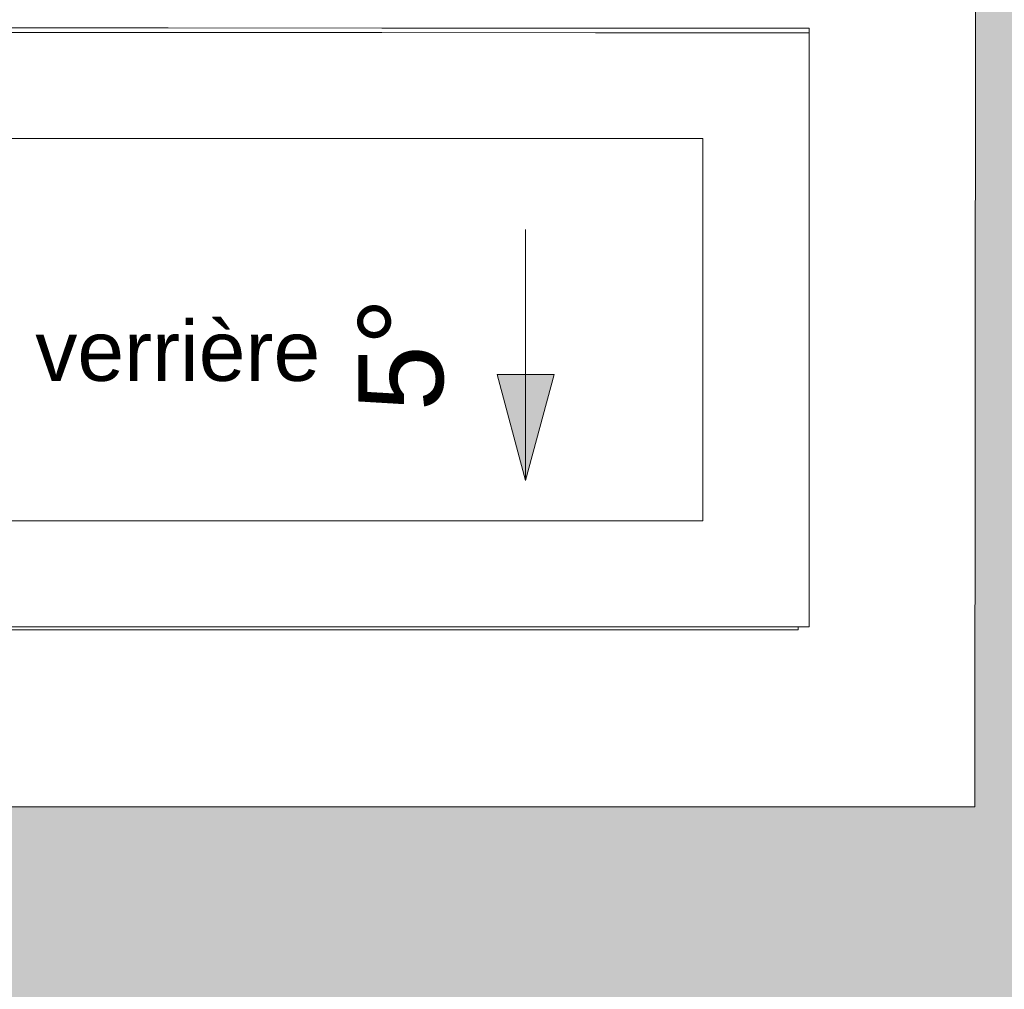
# Model space of a CAD drawing. Header units: metres. Extents: x 83 to 163, y -7 to 156.
# Tile 36 of 76: x 116.54 to 119.32, y 122.84 to 125.58. Entities that reach past the tile are written whole.
import ezdxf

# ---------------------------------------------------------------- set-up
doc = ezdxf.new("R2010")
doc.units = ezdxf.units.M
for name, color, linetype, lineweight in [('A-GLAZ-CURT', 7, 'Continuous', 5), ('A-GLAZ-CWMG', 7, 'Continuous', 5), ('A-ROOF', 7, 'Continuous', 5), ('A-ROOF-PATT', 7, 'Continuous', 5), ('A-WALL', 7, 'Continuous', 5), ('G-ANNO-DIMS', 7, 'Continuous', 20), ('G-ANNO-TEXT', 7, 'Continuous', 20)]:
    doc.layers.add(name, color=color, linetype=linetype, lineweight=lineweight)
doc.styles.add('Arial_1', font='arial.ttf', dxfattribs={"height": 0.17})
doc.styles.add('Arial_6', font='arial.ttf', dxfattribs={"height": 0.24})

# ---------------------------------------------------------------- blocks, each defined once
blk = doc.blocks.new('Meneau rectangulaire - 22x300-5445789-DCE-RdC Proj 100')
at = {"layer": 'A-GLAZ-CWMG'}
for p, q in [((118.1674, 124.1649), (118.4708, 124.1649)), ((118.1674, 123.8661), (118.7707, 123.8661))]:
    blk.add_line(p, q, dxfattribs=at)
blk = doc.blocks.new('Meneau rectangulaire - 22x300-5445792-DCE-RdC Proj 100')
at = {"layer": 'A-GLAZ-CWMG'}
for p, q in [((118.771, 125.5577), (118.771, 125.5446)), ((118.7707, 123.8661), (118.771, 125.5446)), ((118.4708, 124.1649), (118.4709, 125.2458))]:
    blk.add_line(p, q, dxfattribs=at)
blk = doc.blocks.new('Panneau système - Vitré-5445793-DCE-RdC Proj 100')
at = {"layer": 'A-GLAZ-CURT'}
blk.add_line((116.3567, 124.1654), (116.9603, 124.1654), dxfattribs=at)
blk = doc.blocks.new('Panneau système - Vitré-5445794-DCE-RdC Proj 100')
at = {"layer": 'A-GLAZ-CURT'}
blk.add_line((117.5638, 124.1654), (118.1674, 124.1654), dxfattribs=at)
blk = doc.blocks.new('Panneau système - Vitré-5445795-DCE-RdC Proj 100')
at = {"layer": 'A-GLAZ-CURT'}
blk.add_line((118.1674, 124.1654), (118.4708, 124.1654), dxfattribs=at)
blk = doc.blocks.new('Meneau rectangulaire - 22x300-5445797-DCE-RdC Proj 100')
at = {"layer": 'A-GLAZ-CWMG'}
for p, q in [((116.3567, 124.1649), (116.9603, 124.1649)), ((116.3567, 123.8661), (116.9603, 123.8661))]:
    blk.add_line(p, q, dxfattribs=at)
blk = doc.blocks.new('Meneau rectangulaire - 22x300-5445798-DCE-RdC Proj 100')
at = {"layer": 'A-GLAZ-CWMG'}
for p, q in [((116.3567, 125.5581), (116.9603, 125.558)), ((116.9603, 125.5449), (116.3567, 125.545)), ((116.9602, 125.246), (116.3567, 125.2461))]:
    blk.add_line(p, q, dxfattribs=at)
blk = doc.blocks.new('Meneau rectangulaire - 22x300-5445799-DCE-RdC Proj 100')
at = {"layer": 'A-GLAZ-CWMG'}
for p, q in [((118.1674, 125.5578), (118.771, 125.5577)), ((118.771, 125.5446), (118.771, 125.5577)), ((118.771, 125.5446), (118.1674, 125.5447)), ((118.4709, 125.2458), (118.1674, 125.2459))]:
    blk.add_line(p, q, dxfattribs=at)

msp = doc.modelspace()

# ---------------------------------------------------------------- hatches: boundary and pattern name
at = {"layer": 'A-ROOF-PATT'}
h = msp.add_hatch(dxfattribs=at)
h.set_pattern_fill('FP_7', color=256, style=0, pattern_type=2)
h.set_pattern_definition([(0, (-43.169, 98.193), (0.8128, 0.20319), [0.06706, -0.54254, 0.06706, -0.54254, -3.251]), (0, (-43.169, 98.193), (0.8128, 0.20319), [-1.219, 0.06706, -1.152, 0.06706, -0.54254, -1.422]), (0, (-43.169, 98.193), (0.8128, 0.20319), [-3.048, 0.06706, -0.33934, 0.06706, -0.94894]), (120.001, (-42.864, 98.295), (-0.58237687, 0.60227796), [0.06705, -0.54253, 0.06705, -0.54253, -3.251]), (120.001, (-42.864, 98.295), (-0.58237687, 0.60227796), [-1.219, 0.06705, -1.152, 0.06705, -0.54253, -1.422]), (120.001, (-42.864, 98.295), (-0.58237687, 0.60227796), [-3.048, 0.06705, -0.33933, 0.06705, -0.94892]), (239.999, (-42.762, 98.701), (-0.2304227, -0.80547545), [0.06705, -0.54253, 0.06705, -0.54253, -3.251]), (239.999, (-42.762, 98.701), (-0.2304227, -0.80547545), [-1.219, 0.06705, -1.152, 0.06705, -0.54253, -1.422]), (239.999, (-42.762, 98.701), (-0.2304227, -0.80547545), [-3.048, 0.06705, -0.33933, 0.06705, -0.94892])])
h.paths.add_polyline_path([(122.4536, 115.392), (122.4536, 133.9615), (115.4563, 133.9615), (115.4563, 126.0373), (119.2408, 126.0347), (119.239, 123.357), (115.4563, 123.357), (115.4563, 115.392), (118.5125, 115.392)])
at = {"layer": 'A-ROOF-PATT', "true_color": 0xc0c0c0}
h = msp.add_hatch(dxfattribs=at)
h.set_pattern_fill('FP_8', color=9, style=0, pattern_type=2)
h.set_pattern_definition([(0, (-43.169, 98.193), (0.2032, 0.0508), [0.01676, -0.13564, 0.01676, -0.13564, -0.8128]), (0, (-43.169, 98.193), (0.2032, 0.0508), [-0.3048, 0.01676, -0.28804, 0.01676, -0.13564, -0.3556]), (0, (-43.169, 98.193), (0.2032, 0.0508), [-0.762, 0.01676, -0.08484, 0.01676, -0.23724]), (120.001, (-43.092, 98.219), (-0.145596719, 0.150573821), [0.01676, -0.13563, 0.01676, -0.94841]), (120.001, (-43.092, 98.219), (-0.145596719, 0.150573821), [-0.16916, -0.13563, 0.01676, -0.28803, -0.50798]), (120.001, (-43.092, 98.219), (-0.145596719, 0.150573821), [-0.60958, 0.01676, -0.13563, 0.01676, -0.33883]), (120.001, (-43.092, 98.219), (-0.145596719, 0.150573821), [-0.77874, -0.08483, 0.01676, -0.23723]), (239.999, (-43.067, 98.32), (-0.057604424, -0.201366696), [0.01676, -0.13563, 0.01676, -0.94841]), (239.999, (-43.067, 98.32), (-0.057604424, -0.201366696), [-0.16916, -0.13563, 0.01676, -0.28803, -0.50798]), (239.999, (-43.067, 98.32), (-0.057604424, -0.201366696), [-0.60958, 0.01676, -0.13563, 0.01676, -0.33883]), (239.999, (-43.067, 98.32), (-0.057604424, -0.201366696), [-0.77874, -0.08483, 0.01676, -0.23723])])
h.paths.add_polyline_path([(122.4536, 115.392), (122.4536, 133.9615), (115.4563, 133.9615), (115.4563, 126.0373), (119.2408, 126.0347), (119.239, 123.357), (115.4563, 123.357), (115.4563, 115.392), (118.5125, 115.392)])
at = {"layer": 'G-ANNO-DIMS'}
msp.add_hatch(color=256, dxfattribs=at).paths.add_polyline_path([(117.97, 124.279), (118.0504, 124.579), (117.8897, 124.579)])

# ---------------------------------------------------------------- linework, layer by layer
at = {"layer": 'A-ROOF'}
for p, q in [((119.2408, 126.0347), (119.239, 123.357)), ((119.239, 123.357), (115.4563, 123.357))]:
    msp.add_line(p, q, dxfattribs=at)
at = {"layer": 'A-WALL'}
for p, q in [((118.7397, 123.857), (115.7555, 123.857)), ((118.7397, 123.8661), (118.7397, 123.857))]:
    msp.add_line(p, q, dxfattribs=at)
at = {"layer": 'G-ANNO-DIMS'}
for p, q in [((117.97, 124.9888), (117.97, 124.279)), ((118.0504, 124.579), (117.8897, 124.579)), ((117.8897, 124.579), (117.97, 124.279)), ((117.97, 124.279), (118.0504, 124.579))]:
    msp.add_line(p, q, dxfattribs=at)

# ---------------------------------------------------------------- block references
at = {"layer": 'A-GLAZ-CURT'}
for name, p in [('Panneau système - Vitré-5445793-DCE-RdC Proj 100', (0, 0)), ('Panneau système - Vitré-5445793-DCE-RdC Proj 100', (0.6036, 0)), ('Panneau système - Vitré-5445794-DCE-RdC Proj 100', (0, 0)), ('Panneau système - Vitré-5445795-DCE-RdC Proj 100', (0, 0))]:
    msp.add_blockref(name, p, dxfattribs=at)
at = {"layer": 'A-GLAZ-CWMG'}
for name, p in [('Meneau rectangulaire - 22x300-5445798-DCE-RdC Proj 100', (0, 0)), ('Meneau rectangulaire - 22x300-5445798-DCE-RdC Proj 100', (0.6036, -0.0001)), ('Meneau rectangulaire - 22x300-5445798-DCE-RdC Proj 100', (1.2071, -0.0002)), ('Meneau rectangulaire - 22x300-5445799-DCE-RdC Proj 100', (0, 0)), ('Meneau rectangulaire - 22x300-5445792-DCE-RdC Proj 100', (0, 0)), ('Meneau rectangulaire - 22x300-5445797-DCE-RdC Proj 100', (0, 0)), ('Meneau rectangulaire - 22x300-5445797-DCE-RdC Proj 100', (0.6036, 0)), ('Meneau rectangulaire - 22x300-5445797-DCE-RdC Proj 100', (1.2071, 0)), ('Meneau rectangulaire - 22x300-5445789-DCE-RdC Proj 100', (0, 0))]:
    msp.add_blockref(name, p, dxfattribs=at)

# ---------------------------------------------------------------- texts
at = {"layer": 'G-ANNO-DIMS', "insert": (117.4972, 124.4748), "char_height": 0.24, "width": 0.381979, "attachment_point": 1, "rotation": 90, "line_spacing_factor": 0.941778, "style": 'Arial_6'}
msp.add_mtext('5°', dxfattribs=at)
at = {"layer": 'G-ANNO-TEXT', "insert": (116.5851, 124.7307), "char_height": 0.17, "width": 0.962025, "attachment_point": 1, "style": 'Arial_1'}
msp.add_mtext('verrière', dxfattribs=at)

doc.saveas('drawing.dxf')
